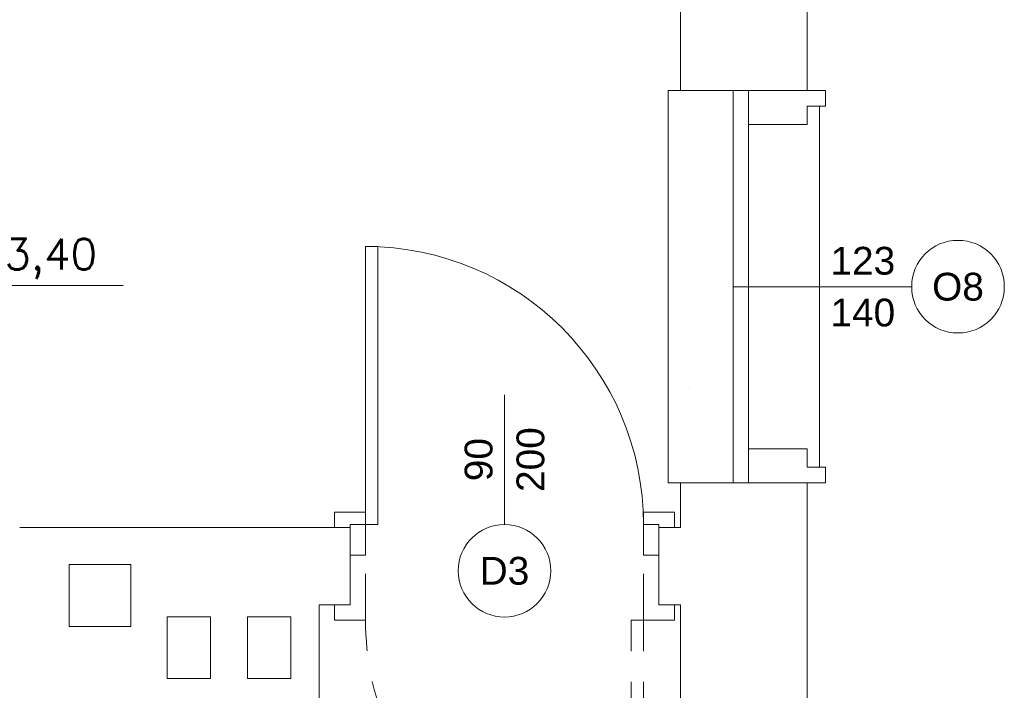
# Model space of a CAD drawing. Header units: millimetres. Extents: x -2274 to 12297, y -16157 to 26321.
# Tile 82 of 256: x -255 to 64, y -6812 to -6595. Entities that reach past the tile are written whole.
import ezdxf
from ezdxf.enums import TextEntityAlignment as Align

# ---------------------------------------------------------------- set-up
doc = ezdxf.new("R2010")
doc.units = ezdxf.units.MM
doc.linetypes.add('4002', pattern=[2, 1, -1])
doc.linetypes.add('DASHED', pattern=[19.05, 12.7, -6.35])
for name, color, linetype in [('-LI-WIDOK', 2, 'Continuous'), ('-MEBLE', 1, 'Continuous'), ('KRESKOWANIE', 8, 'Continuous'), ('PROJEKTOWANE', 5, 'Continuous')]:
    doc.layers.add(name, color=color, linetype=linetype)
doc.layers.add('-ŚCIANY DZIAŁOWE', color=3, linetype='Continuous', lineweight=35)
doc.layers.add('-ŚCIANY NOŚNE', color=4, linetype='Continuous', lineweight=53)
doc.layers.add('DO USU', color=7, linetype='Continuous', true_color=0x969696)
doc.styles.add('ARIAL', font='arial.ttf', dxfattribs={"height": 0.5})
doc.styles.add('SIMPLEX', font='simplex')

msp = doc.modelspace()

# ---------------------------------------------------------------- linework, layer by layer
at = {"layer": '-LI-WIDOK', "color": 253, "lineweight": 13}
for p, q in [((-45, -6617.5), (-45, -6744.5)), ((-41, -6617.5), (-45, -6617.5)), ((4, -6622.5), (4, -6739.5)), ((-38, -6713.6), (-38, -6713.6)), ((-41, -6744.5), (-45, -6744.5)), ((-239, -6771), (-239, -6791)), ((-219, -6771), (-239, -6771)), ((-219, -6791), (-219, -6771)), ((-207.21, -6807.87), (-207.21, -6787.87)), ((-193.21, -6787.87), (-207.21, -6787.87)), ((-193.21, -6787.87), (-193.21, -6807.87)), ((-193.21, -6807.87), (-193.21, -6787.87)), ((-181.21, -6807.87), (-181.21, -6787.87)), ((-167.21, -6787.87), (-181.21, -6787.87)), ((-167.21, -6787.87), (-167.21, -6807.87)), ((-167.21, -6807.87), (-167.21, -6787.87)), ((-239, -6791), (-219, -6791)), ((-193.21, -6807.87), (-207.21, -6807.87)), ((-167.21, -6807.87), (-181.21, -6807.87))]:
    msp.add_line(p, q, dxfattribs=at)
at = {"layer": '-MEBLE', "color": 253, "lineweight": 13}
msp.add_line((-283.43, -6680.59), (-221.44, -6680.59), dxfattribs=at)
at = {"layer": '-ŚCIANY DZIAŁOWE', "color": 253, "lineweight": 13}
for p, q in [((-19, -6628.5), (-19, -6617.5)), ((0, -6617.5), (6, -6617.5)), ((6, -6617.5), (6, -6622.5)), ((6, -6622.5), (0, -6622.5)), ((0, -6622.5), (0, -6628.5)), ((0, -6628.5), (-19, -6628.5)), ((0, -6733.5), (-19, -6733.5)), ((-19, -6733.5), (-19, -6744.5)), ((0, -6739.5), (0, -6733.5)), ((6, -6739.5), (0, -6739.5)), ((6, -6744.5), (6, -6739.5)), ((6, -6744.5), (0, -6744.5))]:
    msp.add_line(p, q, dxfattribs=at)
at = {"layer": '-ŚCIANY NOŚNE', "color": 253, "lineweight": 13}
for p, q in [((0, -6617.5), (0, -6000)), ((-41, -6617.5), (-41, -6041)), ((0, -6617.5), (-41, -6617.5)), ((0, -6744.5), (-41, -6744.5)), ((-41, -6759), (-41, -6744.5)), ((0, -7121), (0, -6744.5)), ((-255, -6759), (-148, -6759)), ((-148, -6759), (-148, -6784)), ((-48, -6759), (-41, -6759)), ((-48, -6759), (-48, -6784)), ((-158, -6784), (-148, -6784)), ((-158, -6816), (-158, -6784)), ((-48, -6784), (-41, -6784)), ((-41, -7080), (-41, -6784))]:
    msp.add_line(p, q, dxfattribs=at)
at = {"layer": 'DO USU', "color": 253, "linetype": '4002', "lineweight": 13, "ltscale": 10}
for p, q in [((-153, -6759), (-153, -6754)), ((-153, -6754), (-143, -6754)), ((-143, -6754), (-143, -6784)), ((-43, -6754), (-53, -6754)), ((-53, -6754), (-53, -6784)), ((-43, -6759), (-43, -6754)), ((-148, -6759), (-153, -6759)), ((-148, -6784), (-148, -6759)), ((-48, -6759), (-43, -6759)), ((-48, -6784), (-48, -6759)), ((-153, -6789), (-153, -6784)), ((-153, -6784), (-148, -6784)), ((-143, -6784), (-143, -6789)), ((-53, -6784), (-53, -6789)), ((-43, -6784), (-48, -6784)), ((-43, -6789), (-43, -6784)), ((-143, -6789), (-153, -6789)), ((-57, -6789), (-53, -6789)), ((-57, -6879), (-57, -6789)), ((-53, -6789), (-53, -6879)), ((-53, -6789), (-43, -6789))]:
    msp.add_line(p, q, dxfattribs=at)
msp.add_arc((-53, -6789), 90, 180, 270, dxfattribs=at)
at = {"layer": 'KRESKOWANIE', "color": 253, "linetype": 'DASHED', "lineweight": 13}
msp.add_line((-141, -6759), (-141, -6759), dxfattribs=at)
at = {"layer": 'PROJEKTOWANE', "color": 253, "lineweight": 13}
for p, q in [((-24, -6617.5), (-24, -6744.5)), ((-19, -6628.5), (-19, -6733.5)), ((-143, -6758), (-143, -6668)), ((-143, -6668), (-139, -6668)), ((-139, -6668), (-139, -6758)), ((33.86, -6681), (-24, -6681)), ((-98, -6716), (-98, -6758)), ((-148, -6768), (-148, -6758)), ((-148, -6758), (-143, -6758)), ((-139, -6758), (-143, -6758)), ((-143, -6758), (-143, -6768)), ((-53, -6768), (-53, -6758)), ((-53, -6758), (-48, -6758)), ((-48, -6758), (-48, -6768)), ((-143, -6768), (-148, -6768)), ((-48, -6768), (-53, -6768))]:
    msp.add_line(p, q, dxfattribs=at)
for centre in [(48.86, -6681), (-98, -6773)]:
    msp.add_circle(centre, 15, dxfattribs=at)
msp.add_arc((-143, -6758), 90, 0, 90, dxfattribs=at)

# ---------------------------------------------------------------- texts
at = {"layer": '-LI-WIDOK', "color": 253, "lineweight": 13, "style": 'SIMPLEX'}
msp.add_text('3,40', height=10, dxfattribs=at).set_placement((-244.94, -6671.98), align=Align.MIDDLE)
at = {"layer": 'PROJEKTOWANE', "color": 253, "lineweight": 13, "style": 'ARIAL'}
for s, p in [('123', (18.04, -6672.6)), ('O8', (48.86, -6681)), ('140', (18.04, -6689.38)), ('D3', (-98, -6773))]:
    msp.add_text(s, height=9, dxfattribs=at).set_placement(p, align=Align.MIDDLE_CENTER)
for s, p in [('200', (-89.62, -6737)), ('90', (-106.4, -6737))]:
    msp.add_text(s, height=9, rotation=90, dxfattribs=at).set_placement(p, align=Align.MIDDLE_CENTER)

doc.saveas('drawing.dxf')
